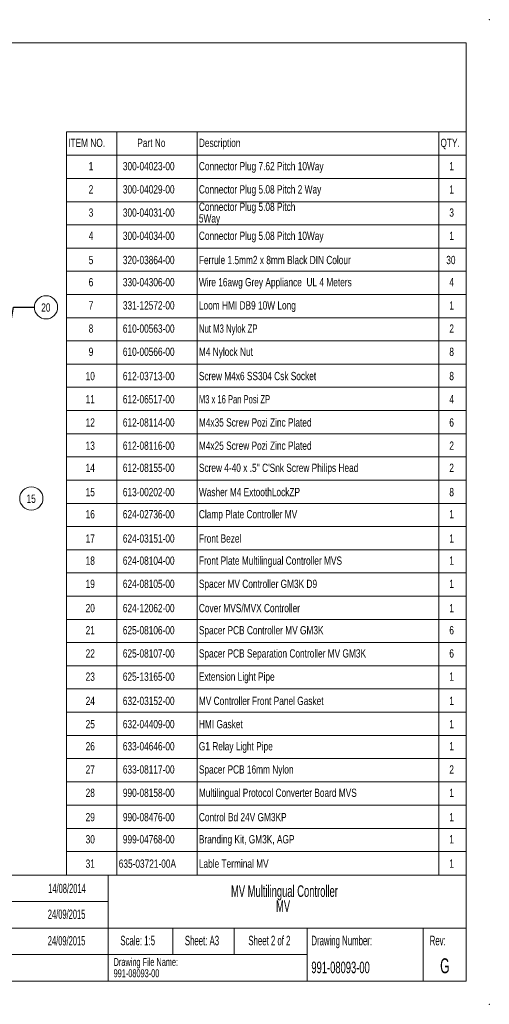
# Paper-space layout 'Sheet2' of a CAD drawing. Header units: millimetres. Extents: x 0 to 420, y 0 to 297.
# Tile 36 of 36: x 278 to 420, y 0 to 297. Entities that reach past the tile are written whole.
import ezdxf

# ---------------------------------------------------------------- set-up
doc = ezdxf.new("R2010")
doc.units = ezdxf.units.MM
doc.header["$PDSIZE"] = -1
doc.styles.add('SLDTEXTSTYLE0', font='TXT', dxfattribs={"width": 0.75})
doc.styles.add('SLDTEXTSTYLE1', font='TXT', dxfattribs={"width": 0.605})
doc.styles.add('SLDTEXTSTYLE4', font='TXT', dxfattribs={"width": 0.7})
doc.styles.add('SLDTEXTSTYLE5', font='TXT', dxfattribs={"width": 0.684211})
doc.dimstyles.new('SLDDIMSTYLE2', dxfattribs={"dimtxt": 0.18, "dimasz": 1, "dimexe": 0, "dimexo": 0.0625, "dimgap": 0, "dimtad": 0, "dimtih": 1, "dimtoh": 1, "dimdec": 0, "dimrnd": 1e-09, "dimzin": 0, "dimdsep": 46, "dimtxsty": 'Standard', "dimblk1": 'DOT', "dimblk2": 'DOT', "dimsah": 1, "dimcen": 0.09, "dimadec": 0, "dimazin": 0, "dimtfac": 1, "dimtdec": 0, "dimtofl": 0, "dimtmove": 0, "dimatfit": 3, "dimldrblk": 'DOT', "dimfxl": 1, "dimfrac": 2, "dimtolj": 1, "dimtzin": 0, "dimarcsym": 0})

# ---------------------------------------------------------------- blocks, each defined once
blk = doc.blocks.new('SW_NOTE_12')
at = {"color": 0, "linetype": 'Continuous', "lineweight": 0, "char_height": 3.5, "attachment_point": 2, "style": 'SLDTEXTSTYLE1'}
for s, insert in [('MV Multilingual Controller', (22.26, 4.51)), ('MV', (21.84, 0))]:
    blk.add_mtext(s, dxfattribs=dict(at, insert=insert))
blk = doc.blocks.new('SW_NOTE_14')
at = {"color": 0, "linetype": 'Continuous', "lineweight": 0, "char_height": 2.4, "attachment_point": 1, "style": 'SLDTEXTSTYLE1'}
for s, insert in [('Reference Model File Name:', (0, 3.09)), ('991-08093-00', (0, -0.31))]:
    blk.add_mtext(s, dxfattribs=dict(at, insert=insert))
blk = doc.blocks.new('SW_NOTE_18')
at = {"color": 0, "linetype": 'Continuous', "lineweight": 0, "char_height": 2.4, "attachment_point": 1, "style": 'SLDTEXTSTYLE1'}
for s, insert in [('Drawing File Name:', (0, 3.09)), ('991-08093-00', (0, -0.31))]:
    blk.add_mtext(s, dxfattribs=dict(at, insert=insert))
blk = doc.blocks.new('SW_TABLEANNOTATION_1')
at = {"color": 0, "linetype": 'Continuous', "lineweight": 0}
for p, q in [((0, 0), (0, -224.16)), ((120.6, 0), (0, 0)), ((15.23, 0), (15.23, -7.06)), ((39.45, 0), (39.45, -7.06)), ((112.32, 0), (112.32, -7.06)), ((120.6, -224.16), (120.6, 0)), ((0, -7.06), (120.6, -7.06)), ((15.23, -7.06), (15.23, -224.16)), ((39.45, -7.06), (39.45, -224.16)), ((112.32, -7.06), (112.32, -224.16)), ((0, -14.06), (120.6, -14.06)), ((0, -21.06), (120.6, -21.06)), ((0, -28.06), (120.6, -28.06)), ((0, -35.06), (120.6, -35.06)), ((0, -42.06), (120.6, -42.06)), ((0, -49.06), (120.6, -49.06)), ((0, -56.06), (120.6, -56.06)), ((0, -63.06), (120.6, -63.06)), ((0, -70.06), (120.6, -70.06)), ((0, -77.05), (120.6, -77.05)), ((0, -84.05), (120.6, -84.05)), ((0, -91.05), (120.6, -91.05)), ((0, -98.05), (120.6, -98.05)), ((0, -105.05), (120.6, -105.05)), ((0, -112.05), (120.6, -112.05)), ((0, -119.05), (120.6, -119.05)), ((0, -126.05), (120.6, -126.05)), ((0, -133.05), (120.6, -133.05)), ((0, -140.05), (120.6, -140.05)), ((0, -147.05), (120.6, -147.05)), ((0, -154.05), (120.6, -154.05)), ((0, -161.05), (120.6, -161.05)), ((0, -168.05), (120.6, -168.05)), ((0, -175.05), (120.6, -175.05)), ((0, -182.05), (120.6, -182.05)), ((0, -189.04), (120.6, -189.04)), ((0, -196.04), (120.6, -196.04)), ((0, -203.1), (120.6, -203.1)), ((0, -210.1), (120.6, -210.1)), ((0, -217.1), (120.6, -217.1)), ((0, -224.16), (120.6, -224.16))]:
    blk.add_line(p, q, dxfattribs=at)
at = {"color": 0, "linetype": 'Continuous', "lineweight": 0, "char_height": 2.5, "attachment_point": 1}
for s, insert, style in [('ITEM NO.', (0.5, -2.06), 'SLDTEXTSTYLE0'), ('Part No', (21.36, -2.06), 'SLDTEXTSTYLE0'), ('Description', (39.95, -2.06), 'SLDTEXTSTYLE0'), ('QTY.', (112.85, -2.06), 'SLDTEXTSTYLE0'), ('Connector Plug 7.62 Pitch 10Way', (39.95, -9.09), 'SLDTEXTSTYLE0'), ('1', (6.69, -9.09), 'SLDTEXTSTYLE0'), ('300-04023-00', (17, -9.09), 'SLDTEXTSTYLE0'), ('1', (115.53, -9.09), 'SLDTEXTSTYLE0'), ('2', (6.69, -16.09), 'SLDTEXTSTYLE0'), ('300-04029-00', (17, -16.09), 'SLDTEXTSTYLE0'), ('Connector Plug 5.08 Pitch 2 Way', (39.95, -16.09), 'SLDTEXTSTYLE0'), ('1', (115.53, -16.09), 'SLDTEXTSTYLE0'), ('3', (6.69, -23.09), 'SLDTEXTSTYLE0'), ('300-04031-00', (17, -23.09), 'SLDTEXTSTYLE0'), ('Connector Plug 5.08 Pitch', (39.95, -21.34), 'SLDTEXTSTYLE0'), ('3', (115.53, -23.09), 'SLDTEXTSTYLE0'), ('5Way', (39.95, -24.84), 'SLDTEXTSTYLE0'), ('4', (6.69, -30.09), 'SLDTEXTSTYLE0'), ('300-04034-00', (17, -30.09), 'SLDTEXTSTYLE0'), ('Connector Plug 5.08 Pitch 10Way', (39.95, -30.09), 'SLDTEXTSTYLE0'), ('1', (115.53, -30.09), 'SLDTEXTSTYLE0'), ('5', (6.69, -37.4), 'SLDTEXTSTYLE0'), ('320-03864-00', (17, -37.4), 'SLDTEXTSTYLE0'), ('Ferrule 1.5mm2 x 8mm Black DIN Colour', (39.95, -37.4), 'SLDTEXTSTYLE0'), ('30', (114.61, -37.4), 'SLDTEXTSTYLE0'), ('6', (6.69, -44.08), 'SLDTEXTSTYLE0'), ('330-04306-00', (17, -44.08), 'SLDTEXTSTYLE0'), ('Wire 16awg Grey Appliance  UL 4 Meters', (39.95, -44.08), 'SLDTEXTSTYLE0'), ('4', (115.53, -44.08), 'SLDTEXTSTYLE0'), ('7', (6.69, -51.08), 'SLDTEXTSTYLE0'), ('331-12572-00', (17, -51.08), 'SLDTEXTSTYLE0'), ('Loom HMI DB9 10W Long', (39.95, -51.08), 'SLDTEXTSTYLE0'), ('1', (115.53, -51.08), 'SLDTEXTSTYLE0'), ('8', (6.69, -58.08), 'SLDTEXTSTYLE0'), ('610-00563-00', (17, -58.08), 'SLDTEXTSTYLE0'), ('Nut M3 Nylok ZP', (39.95, -58.08), 'SLDTEXTSTYLE4'), ('2', (115.53, -58.08), 'SLDTEXTSTYLE0'), ('9', (6.69, -65.08), 'SLDTEXTSTYLE0'), ('610-00566-00', (17, -65.08), 'SLDTEXTSTYLE0'), ('M4 Nylock Nut', (39.95, -65.08), 'SLDTEXTSTYLE0'), ('8', (115.53, -65.08), 'SLDTEXTSTYLE0'), ('10', (5.77, -72.4), 'SLDTEXTSTYLE0'), ('612-03713-00', (17, -72.4), 'SLDTEXTSTYLE0'), ('Screw M4x6 SS304 Csk Socket', (39.95, -72.4), 'SLDTEXTSTYLE0'), ('8', (115.53, -72.4), 'SLDTEXTSTYLE0'), ('11', (5.77, -79.4), 'SLDTEXTSTYLE0'), ('612-06517-00', (17, -79.4), 'SLDTEXTSTYLE0'), ('M3 x 16 Pan Posi ZP', (39.95, -79.4), 'SLDTEXTSTYLE5'), ('4', (115.53, -79.4), 'SLDTEXTSTYLE0'), ('12', (5.77, -86.4), 'SLDTEXTSTYLE0'), ('612-08114-00', (17, -86.4), 'SLDTEXTSTYLE0'), ('M4x35 Screw Pozi Zinc Plated', (39.95, -86.4), 'SLDTEXTSTYLE0'), ('6', (115.53, -86.4), 'SLDTEXTSTYLE0'), ('13', (5.77, -93.4), 'SLDTEXTSTYLE0'), ('612-08116-00', (17, -93.4), 'SLDTEXTSTYLE0'), ('M4x25 Screw Pozi Zinc Plated', (39.95, -93.4), 'SLDTEXTSTYLE0'), ('2', (115.53, -93.4), 'SLDTEXTSTYLE0'), ('14', (5.77, -100.08), 'SLDTEXTSTYLE0'), ('612-08155-00', (17, -100.08), 'SLDTEXTSTYLE0'), ("Screw 4-40 x .5'' C'Snk Screw Philips Head", (39.95, -100.08), 'SLDTEXTSTYLE0'), ('2', (115.53, -100.08), 'SLDTEXTSTYLE0'), ('15', (5.77, -107.4), 'SLDTEXTSTYLE0'), ('613-00202-00', (17, -107.4), 'SLDTEXTSTYLE0'), ('Washer M4 ExtoothLockZP', (39.95, -107.4), 'SLDTEXTSTYLE0'), ('8', (115.53, -107.4), 'SLDTEXTSTYLE0'), ('16', (5.77, -114.08), 'SLDTEXTSTYLE0'), ('624-02736-00', (17, -114.08), 'SLDTEXTSTYLE0'), ('Clamp Plate Controller MV', (39.95, -114.08), 'SLDTEXTSTYLE0'), ('1', (115.53, -114.08), 'SLDTEXTSTYLE0'), ('17', (5.77, -121.4), 'SLDTEXTSTYLE0'), ('624-03151-00', (17, -121.4), 'SLDTEXTSTYLE0'), ('Front Bezel', (39.95, -121.4), 'SLDTEXTSTYLE0'), ('1', (115.53, -121.4), 'SLDTEXTSTYLE0'), ('18', (5.77, -128.08), 'SLDTEXTSTYLE0'), ('624-08104-00', (17, -128.08), 'SLDTEXTSTYLE0'), ('Front Plate Multilingual Controller MVS', (39.95, -128.08), 'SLDTEXTSTYLE0'), ('1', (115.53, -128.08), 'SLDTEXTSTYLE0'), ('19', (5.77, -135.08), 'SLDTEXTSTYLE0'), ('624-08105-00', (17, -135.08), 'SLDTEXTSTYLE0'), ('Spacer MV Controller GM3K D9', (39.95, -135.08), 'SLDTEXTSTYLE0'), ('1', (115.53, -135.08), 'SLDTEXTSTYLE0'), ('20', (5.77, -142.39), 'SLDTEXTSTYLE0'), ('624-12062-00', (17, -142.39), 'SLDTEXTSTYLE0'), ('Cover MVS/MVX Controller', (39.95, -142.39), 'SLDTEXTSTYLE0'), ('1', (115.53, -142.39), 'SLDTEXTSTYLE0'), ('21', (5.77, -149.07), 'SLDTEXTSTYLE0'), ('625-08106-00', (17, -149.07), 'SLDTEXTSTYLE0'), ('Spacer PCB Controller MV GM3K', (39.95, -149.07), 'SLDTEXTSTYLE0'), ('6', (115.53, -149.07), 'SLDTEXTSTYLE0'), ('22', (5.77, -156.07), 'SLDTEXTSTYLE0'), ('625-08107-00', (17, -156.07), 'SLDTEXTSTYLE0'), ('Spacer PCB Separation Controller MV GM3K', (39.95, -156.07), 'SLDTEXTSTYLE0'), ('6', (115.53, -156.07), 'SLDTEXTSTYLE0'), ('23', (5.77, -163.07), 'SLDTEXTSTYLE0'), ('625-13165-00', (17, -163.07), 'SLDTEXTSTYLE0'), ('Extension Light Pipe', (39.95, -163.07), 'SLDTEXTSTYLE0'), ('1', (115.53, -163.07), 'SLDTEXTSTYLE0'), ('24', (5.77, -170.39), 'SLDTEXTSTYLE0'), ('632-03152-00', (17, -170.39), 'SLDTEXTSTYLE0'), ('MV Controller Front Panel Gasket', (39.95, -170.39), 'SLDTEXTSTYLE0'), ('1', (115.53, -170.39), 'SLDTEXTSTYLE0'), ('25', (5.77, -177.39), 'SLDTEXTSTYLE0'), ('632-04409-00', (17, -177.39), 'SLDTEXTSTYLE0'), ('HMI Gasket', (39.95, -177.39), 'SLDTEXTSTYLE0'), ('1', (115.53, -177.39), 'SLDTEXTSTYLE0'), ('26', (5.77, -184.07), 'SLDTEXTSTYLE0'), ('633-04646-00', (17, -184.07), 'SLDTEXTSTYLE0'), ('G1 Relay Light Pipe', (39.95, -184.07), 'SLDTEXTSTYLE0'), ('1', (115.53, -184.07), 'SLDTEXTSTYLE0'), ('27', (5.77, -191.07), 'SLDTEXTSTYLE0'), ('633-08117-00', (17, -191.07), 'SLDTEXTSTYLE0'), ('Spacer PCB 16mm Nylon', (39.95, -191.07), 'SLDTEXTSTYLE0'), ('2', (115.53, -191.07), 'SLDTEXTSTYLE0'), ('28', (5.77, -198.1), 'SLDTEXTSTYLE0'), ('990-08158-00', (17, -198.1), 'SLDTEXTSTYLE0'), ('Multilingual Protocol Converter Board MVS', (39.95, -198.1), 'SLDTEXTSTYLE0'), ('1', (115.53, -198.1), 'SLDTEXTSTYLE0'), ('29', (5.77, -205.45), 'SLDTEXTSTYLE0'), ('990-08476-00', (17, -205.45), 'SLDTEXTSTYLE0'), ('Control Bd 24V GM3KP', (39.95, -205.45), 'SLDTEXTSTYLE0'), ('1', (115.53, -205.45), 'SLDTEXTSTYLE0'), ('30', (5.77, -212.13), 'SLDTEXTSTYLE0'), ('999-04768-00', (17, -212.13), 'SLDTEXTSTYLE0'), ('Branding Kit, GM3K, AGP', (39.95, -212.13), 'SLDTEXTSTYLE0'), ('1', (115.53, -212.13), 'SLDTEXTSTYLE0'), ('31', (5.77, -219.48), 'SLDTEXTSTYLE0'), ('635-03721-00A', (15.76, -219.48), 'SLDTEXTSTYLE0'), ('Lable Terminal MV', (39.95, -219.48), 'SLDTEXTSTYLE0'), ('1', (115.53, -219.48), 'SLDTEXTSTYLE0')]:
    blk.add_mtext(s, dxfattribs=dict(at, insert=insert, style=style))
blk = doc.blocks.new('SW_NOTE_35')
at = {"color": 0, "linetype": 'Continuous', "lineweight": 0}
blk.add_circle((1.85, 2.05), 3.51, dxfattribs=at)
at = {"color": 0, "linetype": 'Continuous', "lineweight": 0, "insert": (1.8, 3.22), "char_height": 2.5, "attachment_point": 2, "style": 'SLDTEXTSTYLE0'}
blk.add_mtext('15', dxfattribs=at)
blk = doc.blocks.new('SW_NOTE_36')
at = {"color": 0, "linetype": 'Continuous', "lineweight": 0}
blk.add_circle((3.51, 0), 3.51, dxfattribs=at)
at = {"color": 0, "linetype": 'Continuous', "lineweight": 0, "insert": (3.46, 1.18), "char_height": 2.5, "attachment_point": 2, "style": 'SLDTEXTSTYLE0'}
blk.add_mtext('20', dxfattribs=at)
blk = doc.blocks.new('_DOT')
at = {"color": 0, "linetype": 'ByBlock', "lineweight": -2}
blk.add_line((-0.5, 0), (-1, 0), dxfattribs=at)
at = {"color": 0, "linetype": 'ByBlock', "const_width": 0.5}
blk.add_lwpolyline([(-0.25, 0, 1), (0.25, 0, 1)], format="xyb", close=True, dxfattribs=at)

psp = doc.layouts.new('Sheet2')

# ---------------------------------------------------------------- linework, layer by layer
at = {"color": 7, "linetype": 'Continuous', "lineweight": 0}
for p, q in [((413, 290), (7, 290)), ((413, 290), (413, 7)), ((7, 39), (413, 39)), ((305, 39), (305, 7)), ((245, 31), (305, 31)), ((245, 23), (413, 23)), ((324.5, 23), (324.5, 15)), ((343, 23), (343, 15)), ((365, 15), (365, 23)), ((400, 15), (400, 23)), ((245, 15), (365, 15)), ((365, 15), (365, 7)), ((400, 15), (400, 7)), ((7, 7), (413, 7))]:
    psp.add_line(p, q, dxfattribs=at)
for p in [(420, 297), (420, 0)]:
    psp.add_point(p, dxfattribs=at)

# ---------------------------------------------------------------- block references
for name, p in [('SW_TABLEANNOTATION_1', (292.4, 263.16)), ('SW_NOTE_36', (282.7, 210.24)), ('SW_NOTE_35', (279.93, 150.53)), ('SW_NOTE_12', (335.91, 31.38)), ('SW_NOTE_14', (247.14, 10.88)), ('SW_NOTE_18', (306.61, 10.88))]:
    psp.add_blockref(name, p, dxfattribs=at)

# ---------------------------------------------------------------- texts
at = {"color": 7, "linetype": 'Continuous', "lineweight": 0, "style": 'SLDTEXTSTYLE1'}
for s, insert, char_height, attachment_point in [('M.Mahanrad', (262.94, 36.35), 2.8, 1), ('14/08/2014', (286.86, 36.35), 2.8, 1), ('J.Holcroft', (262.83, 28.57), 2.8, 1), ('24/09/2015', (286.75, 28.57), 2.8, 1), ('24/09/2015', (286.74, 20.56), 2.8, 1), ('Scale: 1:5', (313.88, 20.69), 2.91, 2), ('Sheet: A3', (333.28, 20.69), 2.91, 2), ('Sheet 2 of 2', (353.63, 20.69), 2.9104, 2), ('Drawing Number:', (366.29, 20.69), 2.9104, 1), ('Rev:', (404.43, 20.69), 2.91, 2), ('991-08093-00', (366.29, 12.87), 3.5, 1), ('G', (406.58, 13.87), 4.5, 2)]:
    psp.add_mtext(s, dxfattribs=dict(at, insert=insert, char_height=char_height, attachment_point=attachment_point))

# ---------------------------------------------------------------- leaders
at = {"color": 7, "linetype": 'Continuous', "lineweight": 0}
psp.add_leader([(274.57, 199.39), (276.35, 210.24), (282.7, 210.24)], dimstyle='SLDDIMSTYLE2', dxfattribs=at)

doc.saveas('drawing.dxf')
